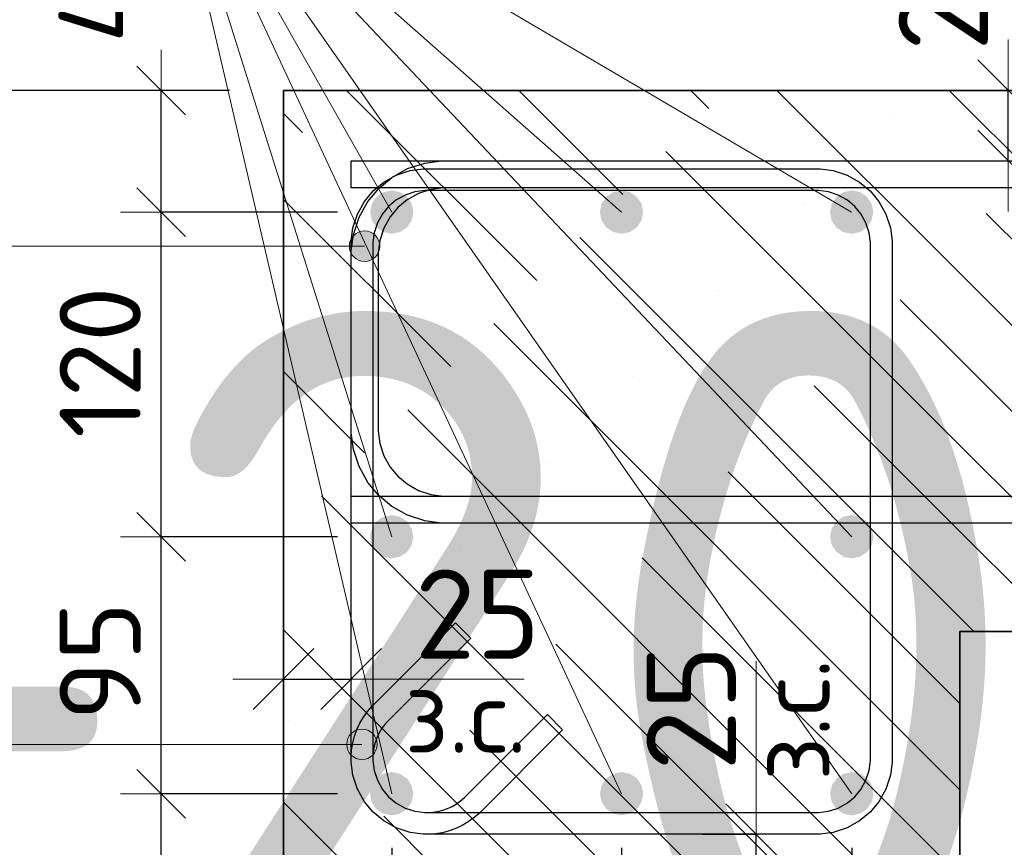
# Model space of a CAD drawing. Header units: metres. Extents: x -38 to 107, y -15 to 21.
# Tile 75 of 89: x 72.178 to 72.542, y 6.398 to 6.704. Entities that reach past the tile are written whole.
import ezdxf

# ---------------------------------------------------------------- set-up
doc = ezdxf.new("R2010")
doc.units = ezdxf.units.M
doc.header["$PDMODE"] = 65
for name, color, linetype, lineweight in [('XR$4$Арм. стержнями верхней зоны', 180, 'Continuous', 35), ('XR$4$Арм. стержнями нижней зоны', 180, 'Continuous', 35), ('XR$4$Арм.стержн. Арматура края', 96, 'Continuous', 35), ('XR$4$Арм.стержн. Хомут', 240, 'Continuous', 35), ('XR$4$Арм.стержн.горизонт. 1', 180, 'Continuous', 35), ('XR$4$Размерная линия (1)', 7, 'Continuous', 13), ('XR$4$Размерная линия_ общее', 7, 'Continuous', 13)]:
    doc.layers.add(name, color=color, linetype=linetype, lineweight=lineweight)
doc.styles.add('ISOCPEUR', font='txt')
doc.dimstyles.new('DIMSTYLE_13', dxfattribs={"dimtxt": 0.033, "dimasz": 0.0375, "dimexe": 0, "dimexo": 0, "dimgap": 0.0165, "dimtad": 2, "dimdec": 0, "dimlfac": 1000, "dimrnd": 1, "dimzin": 12, "dimdsep": 46, "dimtxsty": 'ISOCPEUR', "dimblk1": 'ALL_ML_STRICH', "dimblk2": 'ALL_ML_STRICH', "dimsah": 1, "dimcen": 0, "dimclrd": 7, "dimclre": 256, "dimclrt": 7, "dimadec": 0, "dimazin": 0, "dimtfac": 1, "dimtdec": 0, "dimtix": 1, "dimtmove": 2, "dimatfit": 3, "dimfxl": 0, "dimtvp": 1.2, "dimtzin": 0, "dimlwd": 0, "dimlwe": -3, "dimarcsym": 0})
doc.dimstyles.new('DIMSTYLE_14', dxfattribs={"dimtxt": 0.03, "dimasz": 0.03, "dimexe": 0, "dimexo": 0, "dimgap": 0.015, "dimtad": 2, "dimdec": 0, "dimlfac": 1000, "dimrnd": 1, "dimzin": 12, "dimdsep": 46, "dimtxsty": 'ISOCPEUR', "dimblk1": 'ALL_ML_STRICH', "dimblk2": 'ALL_ML_STRICH', "dimsah": 1, "dimcen": 0, "dimclrd": 7, "dimclre": 256, "dimclrt": 7, "dimadec": 0, "dimazin": 0, "dimtfac": 1, "dimtdec": 0, "dimtix": 1, "dimtmove": 2, "dimatfit": 3, "dimfxl": 0, "dimtzin": 0, "dimlwd": 0, "dimlwe": -3, "dimarcsym": 0})
doc.dimstyles.new('DIMSTYLE_15', dxfattribs={"dimtxt": 0.033, "dimasz": 0.0375, "dimexe": 0, "dimexo": 0, "dimgap": 0.0165, "dimtad": 2, "dimdec": 0, "dimlfac": 1000, "dimrnd": 1, "dimzin": 12, "dimdsep": 46, "dimtxsty": 'ISOCPEUR', "dimblk1": 'ALL_ML_STRICH', "dimblk2": 'ALL_ML_STRICH', "dimsah": 1, "dimcen": 0, "dimclrd": 7, "dimclre": 256, "dimclrt": 7, "dimadec": 0, "dimazin": 0, "dimtfac": 1, "dimtdec": 0, "dimtix": 1, "dimtmove": 2, "dimatfit": 3, "dimfxl": 0, "dimtvp": 1.2, "dimtzin": 0, "dimlwd": 0, "dimlwe": -3, "dimarcsym": 0})
doc.dimstyles.new('DIMSTYLE_16', dxfattribs={"dimtxt": 0.03, "dimasz": 0.03, "dimexe": 0, "dimexo": 0, "dimgap": 0.015, "dimtad": 2, "dimdec": 0, "dimlfac": 1000, "dimrnd": 1, "dimzin": 12, "dimdsep": 46, "dimtxsty": 'ISOCPEUR', "dimblk1": 'ALL_ML_STRICH', "dimblk2": 'ALL_ML_STRICH', "dimsah": 1, "dimcen": 0, "dimclrd": 7, "dimclre": 256, "dimclrt": 7, "dimadec": 0, "dimazin": 0, "dimtfac": 1, "dimtdec": 0, "dimtix": 1, "dimtmove": 2, "dimatfit": 3, "dimfxl": 0, "dimtzin": 0, "dimlwd": 0, "dimlwe": -3, "dimarcsym": 0})
doc.dimstyles.new('DIMSTYLE_17', dxfattribs={"dimtxt": 0.03, "dimasz": 0.03, "dimexe": 0, "dimexo": 0, "dimgap": 0.015, "dimtad": 2, "dimdec": 0, "dimlfac": 1000, "dimrnd": 1, "dimzin": 12, "dimdsep": 46, "dimtxsty": 'ISOCPEUR', "dimblk1": 'ALL_ML_STRICH', "dimblk2": 'ALL_ML_STRICH', "dimsah": 1, "dimcen": 0, "dimclrd": 7, "dimclre": 256, "dimclrt": 7, "dimadec": 0, "dimazin": 0, "dimtfac": 1, "dimtdec": 0, "dimtix": 1, "dimtmove": 2, "dimatfit": 3, "dimfxl": 0, "dimtvp": 1.2, "dimtzin": 0, "dimlwd": 0, "dimlwe": -3, "dimarcsym": 0})
doc.dimstyles.new('DIMSTYLE_18', dxfattribs={"dimtxt": 0.03, "dimasz": 0.03, "dimexe": 0, "dimexo": 0, "dimgap": 0.015, "dimtad": 2, "dimdec": 0, "dimlfac": 1000, "dimrnd": 1, "dimzin": 12, "dimdsep": 46, "dimtxsty": 'ISOCPEUR', "dimblk1": 'ALL_ML_STRICH', "dimblk2": 'ALL_ML_STRICH', "dimsah": 1, "dimcen": 0, "dimclrd": 7, "dimclre": 256, "dimclrt": 7, "dimadec": 0, "dimazin": 0, "dimtfac": 1, "dimtdec": 0, "dimtix": 1, "dimtmove": 2, "dimatfit": 3, "dimfxl": 0, "dimtvp": 1.2, "dimtzin": 0, "dimlwd": 0, "dimlwe": -3, "dimarcsym": 0})
pattern_1 = [(135, (0, 0), (-0.031819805, -0.031819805), [0.4, -0.05, 0, -0.05]), (135, (-0.01591, -0.01591), (-0.031819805, -0.031819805), [0.8, -0.1, 0.1, -0.1])]

# ---------------------------------------------------------------- blocks, each defined once
blk = doc.blocks.new('ALL_ML_STRICH')
at = {"color": 0, "linetype": 'ByBlock', "lineweight": -2}
for p, q in [((0, -0.5), (0, 0.5)), ((-0.3, -0.3), (0.3, 0.3)), ((-1, 0), (0.5, 0))]:
    blk.add_line(p, q, dxfattribs=at)
blk = doc.blocks.new('*D424')
at = {"layer": 'DEFPOINTS', "color": 7, "linetype": 'Continuous', "lineweight": 13, "transparency": 33554687}
for p in [(72.27526, 6.46063), (72.27526, 6.42564), (72.30026, 6.42064)]:
    blk.add_point(p, dxfattribs=at)
at = {"layer": 'XR$4$Размерная линия_ общее', "color": 253, "linetype": 'Continuous', "lineweight": -2, "true_color": 0xa0a0a0, "transparency": 33554687}
for p, q in [((72.27526, 6.44564), (72.27526, 6.46063)), ((72.30026, 6.44064), (72.30026, 6.46063))]:
    blk.add_line(p, q, dxfattribs=at)
at = {"layer": 'XR$4$Размерная линия_ общее', "color": 7, "linetype": 'Continuous', "lineweight": -2, "transparency": 33554687}
blk.add_line((72.27526, 6.46063), (72.30026, 6.46063), dxfattribs=at)
at = {"layer": 'XR$4$Размерная линия_ общее', "color": 7, "linetype": 'Continuous', "lineweight": 13, "transparency": 33554687, "xscale": 0.0375, "yscale": 0.0375, "zscale": 0.0375, "rotation": 180}
blk.add_blockref('ALL_ML_STRICH', (72.27526, 6.46063), dxfattribs=at)
at = {"layer": 'XR$4$Размерная линия_ общее', "color": 7, "linetype": 'Continuous', "lineweight": 13, "transparency": 33554687, "xscale": 0.0375, "yscale": 0.0375, "zscale": 0.0375}
blk.add_blockref('ALL_ML_STRICH', (72.30026, 6.46063), dxfattribs=at)
at = {"layer": 'XR$4$Размерная линия_ общее', "color": 7, "linetype": 'Continuous', "lineweight": 13, "transparency": 33554687, "insert": (72.34699, 6.48463), "char_height": 0.033, "width": 0.066, "attachment_point": 5, "style": 'ISOCPEUR'}
blk.add_mtext('\\A1;{25}', dxfattribs=at)
at = {"layer": 'XR$4$Размерная линия_ общее', "color": 7, "linetype": 'Continuous', "lineweight": 13, "transparency": 33554687, "insert": (72.32004, 6.46042), "char_height": 0.027, "width": 0.00135, "attachment_point": 1, "line_spacing_factor": 0.60241, "style": 'ISOCPEUR'}
blk.add_mtext('з.с.', dxfattribs=at)
blk = doc.blocks.new('*D425')
at = {"layer": 'DEFPOINTS', "color": 7, "linetype": 'Continuous', "lineweight": 13, "transparency": 33554687}
for p in [(72.2753, 6.67826), (72.15496, 6.37826), (72.27526, 6.37826)]:
    blk.add_point(p, dxfattribs=at)
at = {"layer": 'XR$4$Размерная линия (1)', "color": 9, "linetype": 'Continuous', "lineweight": -2, "true_color": 0xc7c7c7, "transparency": 33554687}
for p, q in [((72.2553, 6.67826), (72.15496, 6.67826)), ((72.25526, 6.37826), (72.15496, 6.37826))]:
    blk.add_line(p, q, dxfattribs=at)
at = {"layer": 'XR$4$Размерная линия (1)', "color": 7, "linetype": 'Continuous', "lineweight": -2, "transparency": 33554687}
blk.add_line((72.15496, 6.37826), (72.15496, 6.67826), dxfattribs=at)
at = {"layer": 'XR$4$Размерная линия (1)', "color": 7, "linetype": 'Continuous', "lineweight": 13, "transparency": 33554687, "xscale": 0.03, "yscale": 0.03, "zscale": 0.03}
for p, rotation in [((72.15496, 6.67826), 90), ((72.15496, 6.37826), 270)]:
    blk.add_blockref('ALL_ML_STRICH', p, dxfattribs=dict(at, rotation=rotation))
at = {"layer": 'XR$4$Размерная линия (1)', "color": 7, "linetype": 'Continuous', "lineweight": 13, "transparency": 33554687, "insert": (72.13246, 6.52976), "char_height": 0.03, "width": 0.09, "attachment_point": 5, "rotation": 90, "style": 'ISOCPEUR'}
blk.add_mtext('\\A1;{300}', dxfattribs=at)
blk = doc.blocks.new('*D426')
at = {"layer": 'DEFPOINTS', "color": 7, "linetype": 'Continuous', "lineweight": 13, "transparency": 33554687}
for p in [(72.40997, 6.40326), (72.41497, 6.37826), (72.44996, 6.37826)]:
    blk.add_point(p, dxfattribs=at)
at = {"layer": 'XR$4$Размерная линия_ общее', "color": 253, "linetype": 'Continuous', "lineweight": -2, "true_color": 0xa0a0a0, "transparency": 33554687}
for p, q in [((72.42997, 6.40326), (72.44996, 6.40326)), ((72.43497, 6.37826), (72.44996, 6.37826))]:
    blk.add_line(p, q, dxfattribs=at)
at = {"layer": 'XR$4$Размерная линия_ общее', "color": 7, "linetype": 'Continuous', "lineweight": -2, "transparency": 33554687}
blk.add_line((72.44996, 6.37826), (72.44996, 6.40326), dxfattribs=at)
at = {"layer": 'XR$4$Размерная линия_ общее', "color": 7, "linetype": 'Continuous', "lineweight": 13, "transparency": 33554687, "xscale": 0.0375, "yscale": 0.0375, "zscale": 0.0375}
for p, rotation in [((72.44996, 6.40326), 90), ((72.44996, 6.37826), 270)]:
    blk.add_blockref('ALL_ML_STRICH', p, dxfattribs=dict(at, rotation=rotation))
at = {"layer": 'XR$4$Размерная линия_ общее', "color": 7, "linetype": 'Continuous', "lineweight": 13, "transparency": 33554687, "insert": (72.45016, 6.42304), "char_height": 0.027, "width": 0.00135, "attachment_point": 1, "rotation": 90, "line_spacing_factor": 0.60241, "style": 'ISOCPEUR'}
blk.add_mtext('з.с.', dxfattribs=at)
at = {"layer": 'XR$4$Размерная линия_ общее', "color": 7, "linetype": 'Continuous', "lineweight": 13, "transparency": 33554687, "insert": (72.42596, 6.44998), "char_height": 0.033, "width": 0.066, "attachment_point": 5, "rotation": 90, "style": 'ISOCPEUR'}
blk.add_mtext('\\A1;{25}', dxfattribs=at)
blk = doc.blocks.new('*D429')
at = {"layer": 'DEFPOINTS', "color": 7, "linetype": 'Continuous', "lineweight": 13, "transparency": 33554687}
for p in [(72.31523, 6.41826), (72.2753, 6.37826), (72.2753, 6.30302)]:
    blk.add_point(p, dxfattribs=at)
at = {"layer": 'XR$4$Размерная линия (1)', "color": 9, "linetype": 'Continuous', "lineweight": -2, "true_color": 0xc7c7c7, "transparency": 33554687}
for p, q in [((72.31523, 6.39826), (72.31523, 6.30302)), ((72.2753, 6.35826), (72.2753, 6.30302))]:
    blk.add_line(p, q, dxfattribs=at)
at = {"layer": 'XR$4$Размерная линия (1)', "color": 7, "linetype": 'Continuous', "lineweight": -2, "transparency": 33554687}
blk.add_line((72.2753, 6.30302), (72.31523, 6.30302), dxfattribs=at)
at = {"layer": 'XR$4$Размерная линия (1)', "color": 7, "linetype": 'Continuous', "lineweight": 13, "transparency": 33554687, "xscale": 0.03, "yscale": 0.03, "zscale": 0.03, "rotation": 180}
blk.add_blockref('ALL_ML_STRICH', (72.2753, 6.30302), dxfattribs=at)
at = {"layer": 'XR$4$Размерная линия (1)', "color": 7, "linetype": 'Continuous', "lineweight": 13, "transparency": 33554687, "xscale": 0.03, "yscale": 0.03, "zscale": 0.03}
blk.add_blockref('ALL_ML_STRICH', (72.31523, 6.30302), dxfattribs=at)
at = {"layer": 'XR$4$Размерная линия (1)', "color": 7, "linetype": 'Continuous', "lineweight": 13, "transparency": 33554687, "insert": (72.23422, 6.32541), "char_height": 0.03, "width": 0.06, "attachment_point": 5, "style": 'ISOCPEUR'}
blk.add_mtext('\\A1;{40}', dxfattribs=at)
blk = doc.blocks.new('*D430')
at = {"layer": 'DEFPOINTS', "color": 7, "linetype": 'Continuous', "lineweight": 13, "transparency": 33554687}
for p in [(72.31523, 6.41826), (72.40023, 6.41826), (72.31523, 6.30302)]:
    blk.add_point(p, dxfattribs=at)
at = {"layer": 'XR$4$Размерная линия (1)', "color": 9, "linetype": 'Continuous', "lineweight": -2, "true_color": 0xc7c7c7, "transparency": 33554687}
for p, q in [((72.31523, 6.39826), (72.31523, 6.30302)), ((72.40023, 6.39826), (72.40023, 6.30302))]:
    blk.add_line(p, q, dxfattribs=at)
at = {"layer": 'XR$4$Размерная линия (1)', "color": 7, "linetype": 'Continuous', "lineweight": -2, "transparency": 33554687}
blk.add_line((72.31523, 6.30302), (72.40023, 6.30302), dxfattribs=at)
at = {"layer": 'XR$4$Размерная линия (1)', "color": 7, "linetype": 'Continuous', "lineweight": 13, "transparency": 33554687, "xscale": 0.03, "yscale": 0.03, "zscale": 0.03, "rotation": 180}
blk.add_blockref('ALL_ML_STRICH', (72.31523, 6.30302), dxfattribs=at)
at = {"layer": 'XR$4$Размерная линия (1)', "color": 7, "linetype": 'Continuous', "lineweight": 13, "transparency": 33554687, "xscale": 0.03, "yscale": 0.03, "zscale": 0.03}
blk.add_blockref('ALL_ML_STRICH', (72.40023, 6.30302), dxfattribs=at)
at = {"layer": 'XR$4$Размерная линия (1)', "color": 7, "linetype": 'Continuous', "lineweight": 13, "transparency": 33554687, "insert": (72.35923, 6.32552), "char_height": 0.03, "width": 0.06, "attachment_point": 5, "style": 'ISOCPEUR'}
blk.add_mtext('\\A1;{85}', dxfattribs=at)
blk = doc.blocks.new('*D431')
at = {"layer": 'DEFPOINTS', "color": 7, "linetype": 'Continuous', "lineweight": 13, "transparency": 33554687}
for p in [(72.40023, 6.41826), (72.4853, 6.41826), (72.40023, 6.30302)]:
    blk.add_point(p, dxfattribs=at)
at = {"layer": 'XR$4$Размерная линия (1)', "color": 9, "linetype": 'Continuous', "lineweight": -2, "true_color": 0xc7c7c7, "transparency": 33554687}
for p, q in [((72.40023, 6.39826), (72.40023, 6.30302)), ((72.4853, 6.39826), (72.4853, 6.30302))]:
    blk.add_line(p, q, dxfattribs=at)
at = {"layer": 'XR$4$Размерная линия (1)', "color": 7, "linetype": 'Continuous', "lineweight": -2, "transparency": 33554687}
blk.add_line((72.40023, 6.30302), (72.4853, 6.30302), dxfattribs=at)
at = {"layer": 'XR$4$Размерная линия (1)', "color": 7, "linetype": 'Continuous', "lineweight": 13, "transparency": 33554687, "xscale": 0.03, "yscale": 0.03, "zscale": 0.03, "rotation": 180}
blk.add_blockref('ALL_ML_STRICH', (72.40023, 6.30302), dxfattribs=at)
at = {"layer": 'XR$4$Размерная линия (1)', "color": 7, "linetype": 'Continuous', "lineweight": 13, "transparency": 33554687, "xscale": 0.03, "yscale": 0.03, "zscale": 0.03}
blk.add_blockref('ALL_ML_STRICH', (72.4853, 6.30302), dxfattribs=at)
at = {"layer": 'XR$4$Размерная линия (1)', "color": 7, "linetype": 'Continuous', "lineweight": 13, "transparency": 33554687, "insert": (72.44426, 6.32552), "char_height": 0.03, "width": 0.06, "attachment_point": 5, "style": 'ISOCPEUR'}
blk.add_mtext('\\A1;{85}', dxfattribs=at)
blk = doc.blocks.new('*D432')
at = {"layer": 'DEFPOINTS', "color": 7, "linetype": 'Continuous', "lineweight": 13, "transparency": 33554687}
for p in [(72.4853, 6.41826), (72.52526, 6.37826), (72.4853, 6.30302)]:
    blk.add_point(p, dxfattribs=at)
at = {"layer": 'XR$4$Размерная линия (1)', "color": 9, "linetype": 'Continuous', "lineweight": -2, "true_color": 0xc7c7c7, "transparency": 33554687}
for p, q in [((72.4853, 6.39826), (72.4853, 6.30302)), ((72.52526, 6.35826), (72.52526, 6.30302))]:
    blk.add_line(p, q, dxfattribs=at)
at = {"layer": 'XR$4$Размерная линия (1)', "color": 7, "linetype": 'Continuous', "lineweight": -2, "transparency": 33554687}
blk.add_line((72.4853, 6.30302), (72.52526, 6.30302), dxfattribs=at)
at = {"layer": 'XR$4$Размерная линия (1)', "color": 7, "linetype": 'Continuous', "lineweight": 13, "transparency": 33554687, "xscale": 0.03, "yscale": 0.03, "zscale": 0.03, "rotation": 180}
blk.add_blockref('ALL_ML_STRICH', (72.4853, 6.30302), dxfattribs=at)
at = {"layer": 'XR$4$Размерная линия (1)', "color": 7, "linetype": 'Continuous', "lineweight": 13, "transparency": 33554687, "xscale": 0.03, "yscale": 0.03, "zscale": 0.03}
blk.add_blockref('ALL_ML_STRICH', (72.52526, 6.30302), dxfattribs=at)
at = {"layer": 'XR$4$Размерная линия (1)', "color": 7, "linetype": 'Continuous', "lineweight": 13, "transparency": 33554687, "insert": (72.5656, 6.32522), "char_height": 0.03, "width": 0.06, "attachment_point": 5, "style": 'ISOCPEUR'}
blk.add_mtext('\\A1;{40}', dxfattribs=at)
blk = doc.blocks.new('*D499')
at = {"layer": 'DEFPOINTS', "color": 7, "linetype": 'Continuous', "lineweight": 13, "transparency": 33554687}
for p in [(72.50314, 6.67826), (72.50314, 6.65226), (72.54312, 6.65226)]:
    blk.add_point(p, dxfattribs=at)
at = {"layer": 'XR$4$Размерная линия_ общее', "color": 253, "linetype": 'Continuous', "lineweight": -2, "true_color": 0xa0a0a0, "transparency": 33554687}
for p, q in [((72.52314, 6.67826), (72.54312, 6.67826)), ((72.52314, 6.65226), (72.54312, 6.65226))]:
    blk.add_line(p, q, dxfattribs=at)
at = {"layer": 'XR$4$Размерная линия_ общее', "color": 7, "linetype": 'Continuous', "lineweight": -2, "transparency": 33554687}
blk.add_line((72.54312, 6.65226), (72.54312, 6.67826), dxfattribs=at)
at = {"layer": 'XR$4$Размерная линия_ общее', "color": 7, "linetype": 'Continuous', "lineweight": 13, "transparency": 33554687, "xscale": 0.0375, "yscale": 0.0375, "zscale": 0.0375}
for p, rotation in [((72.54312, 6.67826), 90), ((72.54312, 6.65226), 270)]:
    blk.add_blockref('ALL_ML_STRICH', p, dxfattribs=dict(at, rotation=rotation))
at = {"layer": 'XR$4$Размерная линия_ общее', "color": 7, "linetype": 'Continuous', "lineweight": 13, "transparency": 33554687, "insert": (72.54266, 6.69562), "char_height": 0.027, "width": 0.00135, "attachment_point": 1, "rotation": 90, "line_spacing_factor": 0.60241, "style": 'ISOCPEUR'}
blk.add_mtext('з.с.', dxfattribs=at)
at = {"layer": 'XR$4$Размерная линия_ общее', "color": 7, "linetype": 'Continuous', "lineweight": 13, "transparency": 33554687, "insert": (72.51912, 6.71598), "char_height": 0.033, "width": 0.066, "attachment_point": 5, "rotation": 90, "style": 'ISOCPEUR'}
blk.add_mtext('\\A1;{26}', dxfattribs=at)
blk = doc.blocks.new('*D500')
at = {"layer": 'DEFPOINTS', "color": 7, "linetype": 'Continuous', "lineweight": 13, "transparency": 33554687}
for p in [(72.31523, 6.41826), (72.22996, 6.37826), (72.27526, 6.37826)]:
    blk.add_point(p, dxfattribs=at)
at = {"layer": 'XR$4$Размерная линия (1)', "color": 9, "linetype": 'Continuous', "lineweight": -2, "true_color": 0xc7c7c7, "transparency": 33554687}
for p, q in [((72.29523, 6.41826), (72.22996, 6.41826)), ((72.25526, 6.37826), (72.22996, 6.37826))]:
    blk.add_line(p, q, dxfattribs=at)
at = {"layer": 'XR$4$Размерная линия (1)', "color": 7, "linetype": 'Continuous', "lineweight": -2, "transparency": 33554687}
blk.add_line((72.22996, 6.37826), (72.22996, 6.41826), dxfattribs=at)
at = {"layer": 'XR$4$Размерная линия (1)', "color": 7, "linetype": 'Continuous', "lineweight": 13, "transparency": 33554687, "xscale": 0.03, "yscale": 0.03, "zscale": 0.03}
for p, rotation in [((72.22996, 6.41826), 90), ((72.22996, 6.37826), 270)]:
    blk.add_blockref('ALL_ML_STRICH', p, dxfattribs=dict(at, rotation=rotation))
at = {"layer": 'XR$4$Размерная линия (1)', "color": 7, "linetype": 'Continuous', "lineweight": 13, "transparency": 33554687, "insert": (72.1671, 6.34188), "char_height": 0.03, "width": 0.06, "attachment_point": 5, "rotation": 90, "style": 'ISOCPEUR'}
blk.add_mtext('\\A1;{40}', dxfattribs=at)
blk = doc.blocks.new('*D501')
at = {"layer": 'DEFPOINTS', "color": 7, "linetype": 'Continuous', "lineweight": 13, "transparency": 33554687}
for p in [(72.31523, 6.51326), (72.22996, 6.41826), (72.31523, 6.41826)]:
    blk.add_point(p, dxfattribs=at)
at = {"layer": 'XR$4$Размерная линия (1)', "color": 9, "linetype": 'Continuous', "lineweight": -2, "true_color": 0xc7c7c7, "transparency": 33554687}
for p, q in [((72.29523, 6.51326), (72.22996, 6.51326)), ((72.29523, 6.41826), (72.22996, 6.41826))]:
    blk.add_line(p, q, dxfattribs=at)
at = {"layer": 'XR$4$Размерная линия (1)', "color": 7, "linetype": 'Continuous', "lineweight": -2, "transparency": 33554687}
blk.add_line((72.22996, 6.41826), (72.22996, 6.51326), dxfattribs=at)
at = {"layer": 'XR$4$Размерная линия (1)', "color": 7, "linetype": 'Continuous', "lineweight": 13, "transparency": 33554687, "xscale": 0.03, "yscale": 0.03, "zscale": 0.03}
for p, rotation in [((72.22996, 6.51326), 90), ((72.22996, 6.41826), 270)]:
    blk.add_blockref('ALL_ML_STRICH', p, dxfattribs=dict(at, rotation=rotation))
at = {"layer": 'XR$4$Размерная линия (1)', "color": 7, "linetype": 'Continuous', "lineweight": 13, "transparency": 33554687, "insert": (72.20746, 6.46726), "char_height": 0.03, "width": 0.06, "attachment_point": 5, "rotation": 90, "style": 'ISOCPEUR'}
blk.add_mtext('\\A1;{95}', dxfattribs=at)
blk = doc.blocks.new('*D502')
at = {"layer": 'DEFPOINTS', "color": 7, "linetype": 'Continuous', "lineweight": 13, "transparency": 33554687}
for p in [(72.31526, 6.63326), (72.22996, 6.51326), (72.31523, 6.51326)]:
    blk.add_point(p, dxfattribs=at)
at = {"layer": 'XR$4$Размерная линия (1)', "color": 9, "linetype": 'Continuous', "lineweight": -2, "true_color": 0xc7c7c7, "transparency": 33554687}
for p, q in [((72.29526, 6.63326), (72.22996, 6.63326)), ((72.29523, 6.51326), (72.22996, 6.51326))]:
    blk.add_line(p, q, dxfattribs=at)
at = {"layer": 'XR$4$Размерная линия (1)', "color": 7, "linetype": 'Continuous', "lineweight": -2, "transparency": 33554687}
blk.add_line((72.22996, 6.51326), (72.22996, 6.63326), dxfattribs=at)
at = {"layer": 'XR$4$Размерная линия (1)', "color": 7, "linetype": 'Continuous', "lineweight": 13, "transparency": 33554687, "xscale": 0.03, "yscale": 0.03, "zscale": 0.03}
for p, rotation in [((72.22996, 6.63326), 90), ((72.22996, 6.51326), 270)]:
    blk.add_blockref('ALL_ML_STRICH', p, dxfattribs=dict(at, rotation=rotation))
at = {"layer": 'XR$4$Размерная линия (1)', "color": 7, "linetype": 'Continuous', "lineweight": 13, "transparency": 33554687, "insert": (72.20746, 6.57776), "char_height": 0.03, "width": 0.09, "attachment_point": 5, "rotation": 90, "style": 'ISOCPEUR'}
blk.add_mtext('\\A1;{120}', dxfattribs=at)
blk = doc.blocks.new('*D503')
at = {"layer": 'DEFPOINTS', "color": 7, "linetype": 'Continuous', "lineweight": 13, "transparency": 33554687}
for p in [(72.27526, 6.67826), (72.22996, 6.63326), (72.31526, 6.63326)]:
    blk.add_point(p, dxfattribs=at)
at = {"layer": 'XR$4$Размерная линия (1)', "color": 9, "linetype": 'Continuous', "lineweight": -2, "true_color": 0xc7c7c7, "transparency": 33554687}
for p, q in [((72.25526, 6.67826), (72.22996, 6.67826)), ((72.29526, 6.63326), (72.22996, 6.63326))]:
    blk.add_line(p, q, dxfattribs=at)
at = {"layer": 'XR$4$Размерная линия (1)', "color": 7, "linetype": 'Continuous', "lineweight": -2, "transparency": 33554687}
blk.add_line((72.22996, 6.63326), (72.22996, 6.67826), dxfattribs=at)
at = {"layer": 'XR$4$Размерная линия (1)', "color": 7, "linetype": 'Continuous', "lineweight": 13, "transparency": 33554687, "xscale": 0.03, "yscale": 0.03, "zscale": 0.03}
for p, rotation in [((72.22996, 6.67826), 90), ((72.22996, 6.63326), 270)]:
    blk.add_blockref('ALL_ML_STRICH', p, dxfattribs=dict(at, rotation=rotation))
at = {"layer": 'XR$4$Размерная линия (1)', "color": 7, "linetype": 'Continuous', "lineweight": 13, "transparency": 33554687, "insert": (72.20704, 6.71794), "char_height": 0.03, "width": 0.06, "attachment_point": 5, "rotation": 90, "style": 'ISOCPEUR'}
blk.add_mtext('\\A1;{45}', dxfattribs=at)

msp = doc.modelspace()

# ---------------------------------------------------------------- hatches: boundary and pattern name
at = {"linetype": 'Continuous', "lineweight": 25, "transparency": 33554687}
h = msp.add_hatch(dxfattribs=at)
h.set_pattern_fill('__________540', scale=0.015, style=0, pattern_type=2)
h.set_pattern_definition(pattern_1)
h.paths.add_polyline_path([(72.52526, 6.67826), (72.27526, 6.67826), (72.27526, 6.37826), (72.52526, 6.37826)], flags=0)
h = msp.add_hatch(dxfattribs=at)
h.set_pattern_fill('__________540', scale=0.015, style=0, pattern_type=2)
h.set_pattern_definition(pattern_1)
h.paths.add_polyline_path([(72.52526, 6.67826), (72.52526, 6.47826), (72.65723, 6.47826), (72.65723, 6.67826)], flags=0)
at = {"layer": 'XR$4$Арм.стержн. Арматура края', "linetype": 'Continuous', "lineweight": 13, "transparency": 33554687}
for points in [[(72.30037, 6.62347), (72.30239, 6.61582), (72.30239, 6.62549)], [(72.30239, 6.62549), (72.30521, 6.61503), (72.30521, 6.62628)], [(72.30239, 6.62549), (72.30239, 6.61582), (72.30521, 6.61503)], [(72.30521, 6.62628), (72.30521, 6.61503), (72.30802, 6.61582)], [(72.30521, 6.62628), (72.30802, 6.61582), (72.30802, 6.62549)], [(72.30802, 6.62549), (72.30802, 6.61582), (72.31004, 6.61784)], [(72.30802, 6.62549), (72.31004, 6.61784), (72.31004, 6.62347)], [(72.30037, 6.61784), (72.30037, 6.62347), (72.29958, 6.62065)], [(72.30037, 6.62347), (72.30037, 6.61784), (72.30239, 6.61582)], [(72.31004, 6.62347), (72.31004, 6.61784), (72.31083, 6.62065)]]:
    msp.add_hatch(color=7, dxfattribs=at).paths.add_polyline_path(points)
at = {"layer": 'XR$4$Арм.стержн. Хомут', "linetype": 'Continuous', "lineweight": 13, "transparency": 33554687}
for points in [[(72.29939, 6.4337), (72.29939, 6.43932), (72.2986, 6.43651)], [(72.29939, 6.43932), (72.30141, 6.43167), (72.30141, 6.44135)], [(72.29939, 6.43932), (72.29939, 6.4337), (72.30141, 6.43167)], [(72.30141, 6.44135), (72.30423, 6.43089), (72.30423, 6.44214)], [(72.30141, 6.44135), (72.30141, 6.43167), (72.30423, 6.43089)], [(72.30423, 6.44214), (72.30423, 6.43089), (72.30704, 6.43167)], [(72.30423, 6.44214), (72.30704, 6.43167), (72.30704, 6.44135)], [(72.30704, 6.44135), (72.30704, 6.43167), (72.30906, 6.4337)], [(72.30704, 6.44135), (72.30906, 6.4337), (72.30906, 6.43932)], [(72.30906, 6.43932), (72.30906, 6.4337), (72.30985, 6.43651)]]:
    msp.add_hatch(color=7, dxfattribs=at).paths.add_polyline_path(points)
at = {"layer": 'XR$4$Арм.стержн.горизонт. 1', "linetype": 'Continuous', "lineweight": 50, "transparency": 33554687}
for points in [[(72.32326, 6.63326), (72.32265, 6.63632), (72.32092, 6.63892), (72.31833, 6.64065), (72.31526, 6.64126), (72.3122, 6.64065), (72.30961, 6.63892), (72.30787, 6.63632), (72.30726, 6.63326), (72.30787, 6.6302), (72.30961, 6.6276), (72.3122, 6.62587), (72.31526, 6.62526), (72.31833, 6.62587), (72.32092, 6.6276), (72.32265, 6.6302)], [(72.40819, 6.63326), (72.40758, 6.63632), (72.40584, 6.63892), (72.40325, 6.64065), (72.40019, 6.64126), (72.39713, 6.64065), (72.39453, 6.63892), (72.3928, 6.63632), (72.39219, 6.63326), (72.3928, 6.6302), (72.39453, 6.6276), (72.39713, 6.62587), (72.40019, 6.62526), (72.40325, 6.62587), (72.40584, 6.6276), (72.40758, 6.6302)], [(72.49326, 6.63326), (72.49266, 6.63632), (72.49092, 6.63892), (72.48833, 6.64065), (72.48526, 6.64126), (72.4822, 6.64065), (72.47961, 6.63892), (72.47787, 6.63632), (72.47726, 6.63326), (72.47787, 6.6302), (72.47961, 6.6276), (72.4822, 6.62587), (72.48526, 6.62526), (72.48833, 6.62587), (72.49092, 6.6276), (72.49266, 6.6302)], [(72.32323, 6.51326), (72.32262, 6.51632), (72.32088, 6.51892), (72.31829, 6.52065), (72.31523, 6.52126), (72.31216, 6.52065), (72.30957, 6.51892), (72.30783, 6.51632), (72.30723, 6.51326), (72.30783, 6.5102), (72.30957, 6.5076), (72.31216, 6.50587), (72.31523, 6.50526), (72.31829, 6.50587), (72.32088, 6.5076), (72.32262, 6.5102)], [(72.4933, 6.51326), (72.49269, 6.51632), (72.49096, 6.51892), (72.48836, 6.52065), (72.4853, 6.52126), (72.48224, 6.52065), (72.47965, 6.51892), (72.47791, 6.51632), (72.4773, 6.51326), (72.47791, 6.5102), (72.47965, 6.5076), (72.48224, 6.50587), (72.4853, 6.50526), (72.48836, 6.50587), (72.49096, 6.5076), (72.49269, 6.5102)], [(72.32323, 6.41826), (72.32262, 6.42132), (72.32088, 6.42392), (72.31829, 6.42565), (72.31523, 6.42626), (72.31216, 6.42565), (72.30957, 6.42392), (72.30783, 6.42132), (72.30723, 6.41826), (72.30783, 6.4152), (72.30957, 6.4126), (72.31216, 6.41087), (72.31523, 6.41026), (72.31829, 6.41087), (72.32088, 6.4126), (72.32262, 6.4152)], [(72.40823, 6.41826), (72.40762, 6.42132), (72.40588, 6.42392), (72.40329, 6.42565), (72.40023, 6.42626), (72.39716, 6.42565), (72.39457, 6.42392), (72.39283, 6.42132), (72.39223, 6.41826), (72.39283, 6.4152), (72.39457, 6.4126), (72.39716, 6.41087), (72.40023, 6.41026), (72.40329, 6.41087), (72.40588, 6.4126), (72.40762, 6.4152)], [(72.4933, 6.41826), (72.49269, 6.42132), (72.49096, 6.42392), (72.48836, 6.42565), (72.4853, 6.42626), (72.48224, 6.42565), (72.47965, 6.42392), (72.47791, 6.42132), (72.4773, 6.41826), (72.47791, 6.4152), (72.47965, 6.4126), (72.48224, 6.41087), (72.4853, 6.41026), (72.48836, 6.41087), (72.49096, 6.4126), (72.49269, 6.4152)]]:
    msp.add_hatch(color=7, dxfattribs=at).paths.add_polyline_path(points)

# ---------------------------------------------------------------- linework, layer by layer
at = {"color": 7, "linetype": 'Continuous', "lineweight": 35, "transparency": 33554687}
for p, q in [((72.27526, 6.67826), (72.27526, 6.37826)), ((72.52526, 6.67826), (72.27526, 6.67826)), ((72.65723, 6.67826), (72.52526, 6.67826)), ((72.52526, 6.47826), (72.65723, 6.47826)), ((72.52526, 6.37826), (72.52526, 6.47826))]:
    msp.add_line(p, q, dxfattribs=at)
at = {"color": 7, "linetype": 'Continuous', "lineweight": 13, "transparency": 33554687}
for p, q in [((72.44996, 6.40326), (72.44996, 6.46726)), ((72.30026, 6.46063), (72.36426, 6.46063))]:
    msp.add_line(p, q, dxfattribs=at)
at = {"layer": 'XR$4$Арм. стержнями верхней зоны', "color": 4, "linetype": 'Continuous', "lineweight": 25, "transparency": 33554687}
msp.add_lwpolyline([(72.30026, 6.65226), (72.66223, 6.65226), (72.66223, 6.64226), (72.30026, 6.64226), (72.30026, 6.65226)], dxfattribs=at)
at = {"layer": 'XR$4$Арм. стержнями нижней зоны', "color": 4, "linetype": 'Continuous', "lineweight": 25, "transparency": 33554687}
msp.add_lwpolyline([(72.30026, 6.52826), (72.66223, 6.52826), (72.66223, 6.51826), (72.30026, 6.51826), (72.30026, 6.52826)], dxfattribs=at)
at = {"layer": 'XR$4$Арм.стержн. Арматура края', "color": 7, "linetype": 'Continuous', "lineweight": 13, "transparency": 33554687}
for p, q in [((72.30521, 6.62628), (72.30521, 6.62628)), ((72.16359, 6.62065), (72.30521, 6.62065)), ((72.29958, 6.62065), (72.29958, 6.62065)), ((72.31083, 6.62065), (72.31083, 6.62065)), ((72.30521, 6.61503), (72.30521, 6.61503))]:
    msp.add_line(p, q, dxfattribs=at)
at = {"layer": 'XR$4$Арм.стержн. Арматура края', "color": 4, "linetype": 'Continuous', "lineweight": 25, "transparency": 33554687}
for points in [[(72.66223, 6.51826), (72.33355, 6.51826), (72.32745, 6.51911), (72.3211, 6.5212), (72.31526, 6.52448), (72.31044, 6.5285), (72.30642, 6.53331), (72.30315, 6.53916), (72.30106, 6.54551), (72.30021, 6.55161), (72.30021, 6.61891), (72.30106, 6.62501), (72.30315, 6.63136), (72.30642, 6.63721), (72.31044, 6.64202), (72.31526, 6.64604), (72.3211, 6.64932), (72.32745, 6.65141), (72.33355, 6.65226), (72.66223, 6.65226)], [(72.66223, 6.64226), (72.33425, 6.64226), (72.32973, 6.64163), (72.32515, 6.64012), (72.32095, 6.63777), (72.31754, 6.63492), (72.31469, 6.63151), (72.31234, 6.62732), (72.31084, 6.62274), (72.31021, 6.61822), (72.31021, 6.5523), (72.31084, 6.54778), (72.31234, 6.5432), (72.31469, 6.53901), (72.31754, 6.5356), (72.32095, 6.53275), (72.32515, 6.5304), (72.32973, 6.52889), (72.33425, 6.52826), (72.66223, 6.52826)]]:
    msp.add_lwpolyline(points, dxfattribs=at)
at = {"layer": 'XR$4$Арм.стержн. Арматура края', "color": 7, "linetype": 'Continuous', "lineweight": 13, "transparency": 33554687}
msp.add_circle((72.30521, 6.62065), 0.00563, dxfattribs=at)
at = {"layer": 'XR$4$Арм.стержн. Хомут', "color": 7, "linetype": 'Continuous', "lineweight": 13, "transparency": 33554687}
for p, q in [((72.30423, 6.44214), (72.30423, 6.44214)), ((72.13879, 6.43651), (72.30423, 6.43651)), ((72.2986, 6.43651), (72.2986, 6.43651)), ((72.30985, 6.43651), (72.30985, 6.43651)), ((72.30423, 6.43089), (72.30423, 6.43089))]:
    msp.add_line(p, q, dxfattribs=at)
at = {"layer": 'XR$4$Арм.стержн. Хомут', "color": 40, "linetype": 'Continuous', "lineweight": 25, "transparency": 33554687}
msp.add_lwpolyline([(72.34449, 6.47581), (72.31381, 6.44513), (72.31258, 6.44371), (72.31148, 6.44219), (72.31053, 6.44057), (72.30975, 6.43891), (72.30913, 6.43718), (72.30866, 6.43537), (72.30836, 6.43352), (72.30823, 6.43164), (72.30823, 6.43049), (72.30873, 6.42687), (72.30994, 6.42321), (72.31182, 6.41986), (72.3141, 6.41713), (72.31682, 6.41485), (72.32018, 6.41297), (72.32384, 6.41176), (72.32746, 6.41126), (72.47303, 6.41126), (72.47665, 6.41176), (72.48031, 6.41297), (72.48367, 6.41485), (72.4864, 6.41713), (72.48868, 6.41986), (72.49055, 6.42321), (72.49176, 6.42687), (72.49226, 6.43049), (72.49226, 6.62203), (72.49176, 6.62564), (72.49055, 6.62931), (72.48868, 6.63266), (72.4864, 6.63539), (72.48367, 6.63767), (72.48031, 6.63955), (72.47665, 6.64076), (72.47303, 6.64126), (72.32746, 6.64126), (72.32384, 6.64076), (72.32018, 6.63955), (72.31682, 6.63767), (72.3141, 6.63539), (72.31182, 6.63266), (72.30994, 6.62931), (72.30873, 6.62564), (72.30823, 6.62203), (72.30823, 6.43049), (72.30873, 6.42687), (72.30994, 6.42321), (72.31182, 6.41986), (72.3141, 6.41713), (72.31682, 6.41485), (72.32018, 6.41297), (72.32384, 6.41176), (72.32746, 6.41126), (72.32861, 6.41126), (72.33049, 6.41139), (72.33234, 6.41169), (72.33415, 6.41216), (72.33588, 6.41279), (72.33754, 6.41357), (72.33915, 6.41451), (72.34067, 6.41561), (72.3421, 6.41685), (72.37277, 6.44752), (72.37843, 6.44187), (72.34756, 6.41099), (72.34565, 6.40933), (72.34353, 6.40781), (72.34127, 6.40648), (72.33894, 6.40539), (72.33652, 6.40451), (72.33399, 6.40385), (72.33141, 6.40344), (72.32889, 6.40326), (72.3269, 6.40326), (72.32202, 6.40394), (72.31694, 6.40561), (72.31227, 6.40823), (72.30842, 6.41145), (72.3052, 6.4153), (72.30258, 6.41998), (72.30091, 6.42506), (72.30023, 6.42994), (72.30023, 6.62258), (72.30091, 6.62746), (72.30258, 6.63254), (72.3052, 6.63722), (72.30842, 6.64107), (72.31227, 6.64429), (72.31694, 6.64691), (72.32202, 6.64858), (72.3269, 6.64926), (72.47359, 6.64926), (72.47847, 6.64858), (72.48355, 6.64691), (72.48822, 6.64429), (72.49207, 6.64107), (72.49529, 6.63722), (72.49791, 6.63254), (72.49959, 6.62746), (72.50026, 6.62258), (72.50026, 6.42994), (72.49959, 6.42506), (72.49791, 6.41998), (72.49529, 6.4153), (72.49207, 6.41145), (72.48822, 6.40823), (72.48355, 6.40561), (72.47847, 6.40394), (72.47359, 6.40326), (72.3269, 6.40326), (72.32202, 6.40394), (72.31694, 6.40561), (72.31227, 6.40823), (72.30842, 6.41145), (72.3052, 6.4153), (72.30258, 6.41998), (72.30091, 6.42506), (72.30023, 6.42994), (72.30023, 6.43192), (72.3004, 6.43444), (72.30082, 6.43702), (72.30148, 6.43955), (72.30235, 6.44198), (72.30345, 6.44431), (72.30477, 6.44656), (72.3063, 6.44868), (72.30796, 6.45059), (72.33883, 6.48146), (72.34449, 6.47581)], dxfattribs=at)
msp.add_lwpolyline([(72.34449, 6.47581), (72.31381, 6.44513), (72.31258, 6.44371), (72.31148, 6.44219), (72.31053, 6.44057), (72.30975, 6.43891), (72.30913, 6.43718), (72.30866, 6.43537), (72.30836, 6.43352), (72.30823, 6.43164), (72.30823, 6.43049), (72.30873, 6.42687), (72.30994, 6.42321), (72.31182, 6.41986), (72.3141, 6.41713), (72.31682, 6.41485), (72.32018, 6.41297), (72.32384, 6.41176), (72.32746, 6.41126), (72.47303, 6.41126), (72.47665, 6.41176), (72.48031, 6.41297), (72.48367, 6.41485), (72.4864, 6.41713), (72.48868, 6.41986), (72.49055, 6.42321), (72.49176, 6.42687), (72.49226, 6.43049), (72.49226, 6.62203), (72.49176, 6.62564), (72.49055, 6.62931), (72.48868, 6.63266), (72.4864, 6.63539), (72.48367, 6.63767), (72.48031, 6.63955), (72.47665, 6.64076), (72.47303, 6.64126), (72.32746, 6.64126), (72.32384, 6.64076), (72.32018, 6.63955), (72.31682, 6.63767), (72.3141, 6.63539), (72.31182, 6.63266), (72.30994, 6.62931), (72.30873, 6.62564), (72.30823, 6.62203), (72.30823, 6.43049), (72.30873, 6.42687), (72.30994, 6.42321), (72.31182, 6.41986), (72.3141, 6.41713), (72.31682, 6.41485), (72.32018, 6.41297), (72.32384, 6.41176), (72.32746, 6.41126), (72.32861, 6.41126), (72.33049, 6.41139), (72.33234, 6.41169), (72.33415, 6.41216), (72.33588, 6.41279), (72.33754, 6.41357), (72.33915, 6.41451), (72.34067, 6.41561), (72.3421, 6.41685), (72.37277, 6.44752), (72.37843, 6.44187), (72.34756, 6.41099), (72.34565, 6.40933), (72.34353, 6.40781), (72.34127, 6.40648), (72.33894, 6.40539), (72.33652, 6.40451), (72.33399, 6.40385), (72.33141, 6.40344), (72.32889, 6.40326), (72.3269, 6.40326), (72.32202, 6.40394), (72.31694, 6.40561), (72.31227, 6.40823), (72.30842, 6.41145), (72.3052, 6.4153), (72.30258, 6.41998), (72.30091, 6.42506), (72.30023, 6.42994), (72.30023, 6.62258), (72.30091, 6.62746), (72.30258, 6.63254), (72.3052, 6.63722), (72.30842, 6.64107), (72.31227, 6.64429), (72.31694, 6.64691), (72.32202, 6.64858), (72.3269, 6.64926), (72.47359, 6.64926), (72.47847, 6.64858), (72.48355, 6.64691), (72.48822, 6.64429), (72.49207, 6.64107), (72.49529, 6.63722), (72.49791, 6.63254), (72.49959, 6.62746), (72.50026, 6.62258), (72.50026, 6.42994), (72.49959, 6.42506), (72.49791, 6.41998), (72.49529, 6.4153), (72.49207, 6.41145), (72.48822, 6.40823), (72.48355, 6.40561), (72.47847, 6.40394), (72.47359, 6.40326), (72.3269, 6.40326), (72.32202, 6.40394), (72.31694, 6.40561), (72.31227, 6.40823), (72.30842, 6.41145), (72.3052, 6.4153), (72.30258, 6.41998), (72.30091, 6.42506), (72.30023, 6.42994), (72.30023, 6.43192), (72.3004, 6.43444), (72.30082, 6.43702), (72.30148, 6.43955), (72.30235, 6.44198), (72.30345, 6.44431), (72.30477, 6.44656), (72.3063, 6.44868), (72.30796, 6.45059), (72.33883, 6.48146), (72.34449, 6.47581)], dxfattribs=at)
at = {"layer": 'XR$4$Арм.стержн. Хомут', "color": 7, "linetype": 'Continuous', "lineweight": 13, "transparency": 33554687}
msp.add_circle((72.30423, 6.43651), 0.00563, dxfattribs=at)
at = {"layer": 'XR$4$Арм.стержн.горизонт. 1', "color": 7, "linetype": 'Continuous', "lineweight": 13, "transparency": 33554687}
for q in [(72.4853, 6.41826), (72.40023, 6.41826), (72.4853, 6.51326), (72.31523, 6.41826), (72.31523, 6.51326), (72.31526, 6.63326), (72.48526, 6.63326), (72.40019, 6.63326)]:
    msp.add_line((72.23031, 6.78305), q, dxfattribs=at)

# ---------------------------------------------------------------- texts
at = {"color": 7, "linetype": 'Continuous', "lineweight": 35, "transparency": 33554687, "insert": (70.35063, 6.34671), "char_height": 0.25, "width": 2.7437149, "attachment_point": 7, "style": 'ISOCPEUR'}
msp.add_mtext('\\W0.96;ГОСТ 34028-2016', dxfattribs=at)

# ---------------------------------------------------------------- dimensions: what is measured, and where the dimension line sits
at = {"layer": 'XR$4$Размерная линия (1)', "color": 7, "linetype": 'Continuous', "lineweight": 13, "transparency": 33554687}
for base, p1, p2, dimstyle, picture, middle in [((72.22996, 6.67826), (72.29526, 6.63326), (72.25526, 6.67826), 'DIMSTYLE_18', '*D503', (72.20704, 6.71794)), ((72.15496, 6.67826), (72.25526, 6.37826), (72.2553, 6.67826), 'DIMSTYLE_14', '*D425', (72.13246, 6.52976)), ((72.22996, 6.63326), (72.29523, 6.51326), (72.29526, 6.63326), 'DIMSTYLE_16', '*D502', (72.20746, 6.57776)), ((72.22996, 6.51326), (72.29523, 6.41826), (72.29523, 6.51326), 'DIMSTYLE_16', '*D501', (72.20746, 6.46726)), ((72.22996, 6.41826), (72.25526, 6.37826), (72.29523, 6.41826), 'DIMSTYLE_18', '*D500', (72.1671, 6.34188))]:
    dim = msp.add_linear_dim(base=base, p1=p1, p2=p2, angle=90, dimstyle=dimstyle, override={"dimpost": '<>', "dimclrd": 7, "dimclre": 9, "dimclrt": 7, "dimlwd": 0, "dimlwe": 65533}, dxfattribs=at)
    dim.commit()
    dim.dimension.update_dxf_attribs({"geometry": picture, "text_midpoint": middle, "dimtype": 160})
for base, p1, p2, dimstyle, picture, middle in [((72.31523, 6.30302), (72.2753, 6.35826), (72.31523, 6.39826), 'DIMSTYLE_17', '*D429', (72.23422, 6.32541)), ((72.40023, 6.30302), (72.31523, 6.39826), (72.40023, 6.39826), 'DIMSTYLE_16', '*D430', (72.35923, 6.32552)), ((72.4853, 6.30302), (72.40023, 6.39826), (72.4853, 6.39826), 'DIMSTYLE_16', '*D431', (72.44426, 6.32552)), ((72.52526, 6.30302), (72.4853, 6.39826), (72.52526, 6.35826), 'DIMSTYLE_18', '*D432', (72.5656, 6.32522))]:
    dim = msp.add_linear_dim(base=base, p1=p1, p2=p2, dimstyle=dimstyle, override={"dimpost": '<>', "dimclrd": 7, "dimclre": 9, "dimclrt": 7, "dimlwd": 0, "dimlwe": 65533}, dxfattribs=at)
    dim.commit()
    dim.dimension.update_dxf_attribs({"geometry": picture, "text_midpoint": middle, "dimtype": 160})
at = {"layer": 'XR$4$Размерная линия_ общее', "color": 7, "linetype": 'Continuous', "lineweight": 13, "transparency": 33554687}
for base, p1, p2, picture, middle in [((72.54312, 6.67826), (72.52314, 6.65226), (72.52314, 6.67826), '*D499', (72.51912, 6.71598)), ((72.44996, 6.40326), (72.43497, 6.37826), (72.42997, 6.40326), '*D426', (72.42596, 6.44998))]:
    dim = msp.add_linear_dim(base=base, p1=p1, p2=p2, angle=90, text='<>\\Xз.с.', dimstyle='DIMSTYLE_15', override={"dimpost": '<>', "dimclrd": 7, "dimclre": 253, "dimclrt": 7, "dimlwd": 0, "dimlwe": 65533}, dxfattribs=at)
    dim.commit()
    dim.dimension.update_dxf_attribs({"geometry": picture, "text_midpoint": middle, "dimtype": 160})
dim = msp.add_linear_dim(base=(72.30026, 6.46063), p1=(72.27526, 6.44564), p2=(72.30026, 6.44064), text='<>\\Xз.с.', dimstyle='DIMSTYLE_13', override={"dimpost": '<>', "dimclrd": 7, "dimclre": 253, "dimclrt": 7, "dimlwd": 0, "dimlwe": 65533}, dxfattribs=at)
dim.commit()
dim.dimension.update_dxf_attribs({"geometry": '*D424', "text_midpoint": (72.34699, 6.48463), "dimtype": 160})

doc.saveas('drawing.dxf')
